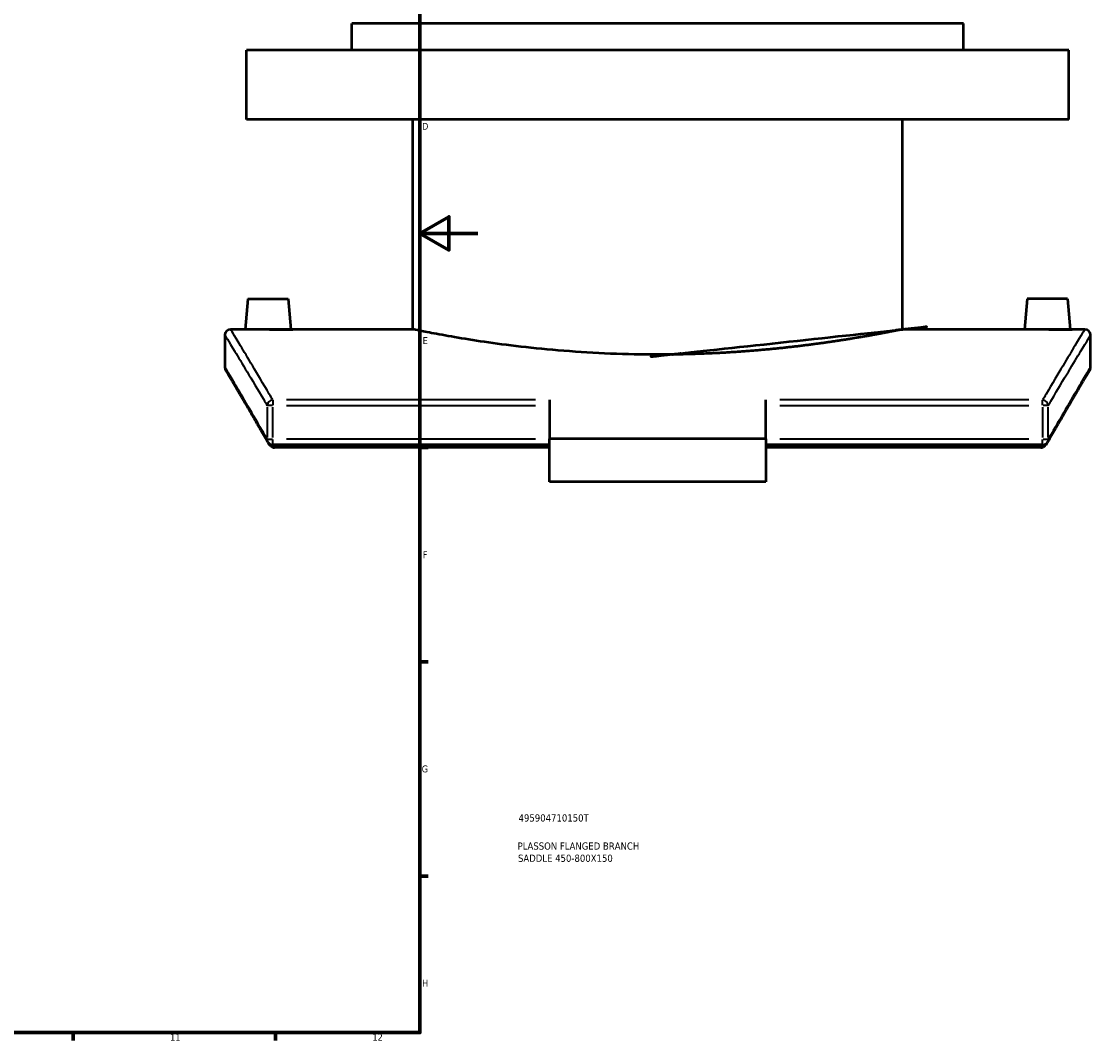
# Model space of a CAD drawing. Header units: millimetres. Extents: x -519 to 1053, y -190 to 828.
# Tile 6 of 10: x 683 to 1053, y 17 to 370. Entities that reach past the tile are written whole.
import ezdxf

# ---------------------------------------------------------------- set-up
doc = ezdxf.new("R2010")
doc.units = ezdxf.units.MM
for name, color, linetype, lineweight in [('Border (ANSI)', 7, 'Continuous', 70), ('Title (ISO)', 7, 'Continuous', 50), ('Visible (ANSI)', 7, 'Continuous', 50), ('Visible Narrow (ANSI)', 7, 'Continuous', 35)]:
    doc.layers.add(name, color=color, linetype=linetype, lineweight=lineweight)
doc.styles.add('Note Text (ANSI)', font='tahoma.ttf')
doc.styles.add('Note Text (ISO)', font='tahoma.ttf')

# ---------------------------------------------------------------- blocks, each defined once
blk = doc.blocks.new('Borders Default Border')
at = {"layer": 'Border (ANSI)'}
for p, q in [((820.999984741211, 222.7499961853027), (823.7999725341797, 222.7499961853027)), ((820.999984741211, 148.5000038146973), (823.7999725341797, 148.5000038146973)), ((820.999984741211, 74.25000190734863), (823.7999725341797, 74.25000190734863)), ((700.8333587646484, 20), (700.8333587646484, 17.20000028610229)), ((770.9166717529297, 20), (770.9166717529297, 17.20000028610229))]:
    blk.add_line(p, q, dxfattribs=at)
at = {"layer": 'Border (ANSI)', "flags": 128}
for points in [[(20, 20), (20, 574.000015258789), (820.999984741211, 574.000015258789), (820.999984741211, 20), (20, 20)], [(840.9999847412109, 297.0000076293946), (820.999984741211, 297.0000076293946), (830.9999847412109, 302.773494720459), (830.9999847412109, 291.2265014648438), (820.999984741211, 297.0000076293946)]]:
    blk.add_lwpolyline(points, dxfattribs=at)
at = {"layer": 'Border (ANSI)', "color": 5, "true_color": 0x0000ff, "char_height": 2.399999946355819, "attachment_point": 7, "style": 'Note Text (ANSI)'}
for s, insert in [('D', (821.7207137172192, 332.9250000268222)), ('E', (821.9142307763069, 258.6750000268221)), ('F', (821.9793846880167, 184.4250000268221)), ('G', (821.6038174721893, 110.1283225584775)), ('H', (821.7255759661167, 35.92500002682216)), ('11', (734.4330685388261, 17.20000005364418)), ('12', (804.5164018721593, 17.20000005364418))]:
    blk.add_mtext(s, dxfattribs=dict(at, insert=insert))
blk = doc.blocks.new('Title Blocks ISO')
at = {"layer": 'Title (ISO)', "color": 232, "true_color": 0xca0064, "style": 'Note Text (ISO)'}
for tag, p in [('PART_NUMBER_001', (34.15585882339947, 73.1366234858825)), ('DESCRIPTION_001', (33.83688029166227, 63.39776635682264)), ('DESCRIPTION_002', (33.96112475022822, 59.17401441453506))]:
    blk.add_attdef(tag, p, '', height=2.5, dxfattribs=at)

msp = doc.modelspace()

# ---------------------------------------------------------------- linework, layer by layer
at = {"layer": 'Visible (ANSI)'}
for p, q in [((1009.376421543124, 369.7348524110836), (797.3764215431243, 369.7348524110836)), ((797.3764215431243, 360.5348524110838), (797.3764215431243, 369.7348524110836)), ((1009.376421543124, 360.5348524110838), (1009.376421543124, 369.7348524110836)), ((1045.876421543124, 360.5348524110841), (760.876421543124, 360.5348524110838)), ((760.876421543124, 336.5348524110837), (760.876421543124, 360.5348524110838)), ((1045.876421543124, 336.5348524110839), (1045.876421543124, 360.5348524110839)), ((1045.876421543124, 336.5348524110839), (760.876421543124, 336.5348524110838)), ((818.5764215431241, 263.7348524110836), (818.5764215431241, 336.5348524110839)), ((988.1764215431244, 263.7348524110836), (988.1764215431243, 336.5348524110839)), ((761.3764215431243, 274.3348524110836), (760.4490417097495, 263.7348524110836)), ((761.3764215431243, 274.3348524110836), (775.3764215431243, 274.3348524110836)), ((775.3764215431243, 274.3348524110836), (776.3038013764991, 263.7348524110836)), ((1031.376421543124, 274.3348524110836), (1030.449041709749, 263.7348524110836)), ((1045.376421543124, 274.3348524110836), (1031.376421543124, 274.3348524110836)), ((1045.376421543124, 274.3348524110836), (1046.303801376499, 263.7348524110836)), ((760.4490417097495, 263.7348524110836), (755.3764215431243, 263.7348524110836)), ((818.5764215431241, 263.7348524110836), (776.3038013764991, 263.7348524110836)), ((1030.449041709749, 263.7348524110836), (988.1764215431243, 263.7348524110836)), ((1051.376421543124, 263.7348524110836), (1046.303801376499, 263.7348524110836)), ((753.3764215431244, 261.7348524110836), (753.3764215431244, 250.7348524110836)), ((1053.376421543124, 250.7348524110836), (1053.376421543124, 261.7348524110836)), ((865.8764215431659, 239.2541558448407), (865.8764215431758, 225.8415183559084)), ((940.8764215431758, 225.8415183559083), (940.8764215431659, 239.2541558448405)), ((865.8764215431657, 223.66181814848), (769.9956258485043, 223.66181814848)), ((865.8764215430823, 222.7762104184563), (770.5744258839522, 222.7762104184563)), ((940.8764215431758, 225.8415183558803), (865.8764215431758, 225.8415183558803)), ((865.8764215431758, 210.8415183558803), (865.8764215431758, 225.8415183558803)), ((940.8764215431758, 225.8415183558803), (940.8764215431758, 210.8415183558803)), ((1036.757217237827, 223.66181814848), (940.8764215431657, 223.66181814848)), ((1036.178417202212, 222.7762104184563), (940.8764215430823, 222.7762104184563)), ((940.8764215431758, 210.8415183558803), (865.8764215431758, 210.8415183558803))]:
    msp.add_line(p, q, dxfattribs=at)
for centre, start, end in [((755.3764215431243, 261.7348524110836), 90, 180), ((1051.376421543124, 261.7348524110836), 0, 90), ((755.3764215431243, 250.7348524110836), 180, 210.7661223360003), ((1051.376421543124, 250.7348524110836), 329.2338776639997, 0), ((769.9956258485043, 225.6618181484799), 209.7064855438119, 270), ((1036.757217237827, 225.6618181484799), 270, 330.2935144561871)]:
    msp.add_arc(centre, 2, start, end, dxfattribs=at)
for points, knots in [([(768.3764215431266, 263.6590037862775), (767.380504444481, 263.6590037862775), (766.3183184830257, 263.6629649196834), (764.3646722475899, 263.6772782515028), (763.4732078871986, 263.6874246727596), (762.0659143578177, 263.7064717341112), (761.4562058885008, 263.7166078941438), (760.6477712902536, 263.7309004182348), (760.4490417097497, 263.7348524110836), (760.4490417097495, 263.7348524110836)], [0, 0, 0, 0, 0.2987751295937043, 0.2987751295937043, 0.5975502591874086, 0.5975502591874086, 0.8962684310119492, 0.8962684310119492, 1.19498660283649, 1.19498660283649, 1.19498660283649, 1.19498660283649]), ([(776.3038013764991, 263.7348524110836), (776.3038013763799, 263.7348524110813), (776.1050717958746, 263.7309004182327), (775.2966371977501, 263.7166078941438), (774.6869287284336, 263.7064717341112), (773.2796351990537, 263.6874246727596), (772.3881708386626, 263.6772782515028), (770.4345246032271, 263.6629649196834), (769.3723386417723, 263.6590037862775), (768.3764215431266, 263.6590037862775)], [3.584959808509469, 3.584959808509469, 3.584959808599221, 3.584959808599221, 3.88367798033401, 3.88367798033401, 4.18239615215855, 4.18239615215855, 4.481171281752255, 4.481171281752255, 4.779946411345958, 4.779946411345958, 4.779946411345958, 4.779946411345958]), ([(903.3764215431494, 254.9785723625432), (898.0362070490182, 254.9785723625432), (892.5185723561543, 255.0867171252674), (881.5525344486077, 255.5274618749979), (876.1040163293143, 255.8597222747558), (865.6621977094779, 256.6922495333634), (860.6602930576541, 257.1923664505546), (851.4140618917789, 258.2625803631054), (847.1698993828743, 258.8315793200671), (839.6578633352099, 259.9284912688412), (836.1308400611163, 260.4951388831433), (829.9094262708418, 261.5568051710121), (827.2146141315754, 262.0507823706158), (822.8828192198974, 262.8708892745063), (821.2423928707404, 263.1969689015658), (819.0889379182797, 263.6290886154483), (818.5764215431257, 263.7348524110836), (818.5764215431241, 263.7348524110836)], [0, 0, 0, 0, 1.602064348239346, 1.602064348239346, 3.204128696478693, 3.204128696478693, 4.806193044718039, 4.806193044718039, 6.408257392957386, 6.408257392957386, 8.01022376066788, 8.01022376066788, 9.612190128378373, 9.612190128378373, 11.21415649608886, 11.21415649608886, 12.81612286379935, 12.81612286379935, 12.81612286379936, 12.81612286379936]), ([(988.1764215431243, 263.7348524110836), (988.176421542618, 263.7348524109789), (987.6639051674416, 263.6290886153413), (985.5104502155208, 263.1969689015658), (983.8700238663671, 262.8708892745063), (979.5382289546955, 262.0507823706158), (976.8434168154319, 261.5568051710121), (970.622003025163, 260.4951388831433), (967.094979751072, 259.9284912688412), (959.582943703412, 258.8315793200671), (955.3387811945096, 258.2625803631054), (946.0925500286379, 257.1923664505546), (941.0906453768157, 256.6922495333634), (930.6488267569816, 255.8597222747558), (925.2003086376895, 255.5274618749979), (914.2342707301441, 255.0867171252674), (908.7166360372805, 254.9785723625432), (903.3764215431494, 254.9785723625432)], [38.44836859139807, 38.44836859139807, 38.44836859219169, 38.44836859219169, 40.05033495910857, 40.05033495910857, 41.65230132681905, 41.65230132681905, 43.25426769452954, 43.25426769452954, 44.85623406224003, 44.85623406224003, 46.45829841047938, 46.45829841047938, 48.06036275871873, 48.06036275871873, 49.66242710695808, 49.66242710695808, 51.26449145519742, 51.26449145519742, 51.26449145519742, 51.26449145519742]), ([(1038.376421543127, 263.6590037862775), (1037.380504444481, 263.6590037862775), (1036.318318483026, 263.6629649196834), (1034.36467224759, 263.6772782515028), (1033.473207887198, 263.6874246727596), (1032.065914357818, 263.7064717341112), (1031.456205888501, 263.7166078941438), (1030.647771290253, 263.7309004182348), (1030.44904170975, 263.7348524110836), (1030.449041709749, 263.7348524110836)], [2.38997320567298, 2.38997320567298, 2.38997320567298, 2.38997320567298, 2.688748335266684, 2.688748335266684, 2.987523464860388, 2.987523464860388, 3.286241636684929, 3.286241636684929, 3.58495980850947, 3.58495980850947, 3.58495980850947, 3.58495980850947]), ([(1046.303801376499, 263.7348524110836), (1046.30380137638, 263.7348524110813), (1046.105071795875, 263.7309004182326), (1045.29663719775, 263.7166078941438), (1044.686928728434, 263.7064717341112), (1043.279635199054, 263.6874246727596), (1042.388170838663, 263.6772782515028), (1040.434524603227, 263.6629649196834), (1039.372338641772, 263.6590037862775), (1038.376421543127, 263.6590037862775)], [5.97493301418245, 5.97493301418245, 5.974933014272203, 5.974933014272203, 6.273651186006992, 6.273651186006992, 6.572369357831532, 6.572369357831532, 6.871144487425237, 6.871144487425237, 7.16991961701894, 7.16991961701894, 7.16991961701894, 7.16991961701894]), ([(768.2584749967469, 224.6707041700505), (767.3277268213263, 226.3020503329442), (766.4354795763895, 227.8587763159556), (764.7322157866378, 230.8195135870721), (763.9211809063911, 232.2235572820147), (762.3842037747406, 234.8757458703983), (761.6582643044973, 236.1238863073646), (760.2951345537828, 238.4610815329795), (759.6579469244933, 239.5501322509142), (758.4756477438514, 241.5661612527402), (757.9305385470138, 242.4931360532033), (756.9353177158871, 244.1823405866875), (756.4852079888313, 244.9445676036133), (755.6824376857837, 246.3020117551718), (755.3297784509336, 246.8972270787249), (754.7238416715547, 247.9188592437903), (754.4705648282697, 248.3452752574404), (754.0647754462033, 249.0280362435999), (753.9122629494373, 249.2843813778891), (753.7088237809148, 249.6262540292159), (753.6578965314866, 249.7117826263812), (753.6578965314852, 249.7117826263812)], [3.721051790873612, 3.721051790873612, 3.721051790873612, 3.721051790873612, 5.158052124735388, 5.158052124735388, 6.595052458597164, 6.595052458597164, 8.032052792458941, 8.032052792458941, 9.469053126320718, 9.469053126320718, 10.90605346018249, 10.90605346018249, 12.34305379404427, 12.34305379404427, 13.78005412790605, 13.78005412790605, 15.21705446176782, 15.21705446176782, 16.65405479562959, 16.65405479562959, 18.09105512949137, 18.09105512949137, 18.09105512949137, 18.09105512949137]), ([(1053.094946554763, 249.7117826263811), (1053.094946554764, 249.7117826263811), (1053.044019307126, 249.626254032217), (1052.840580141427, 249.2843813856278), (1052.688067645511, 249.0280362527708), (1052.282278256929, 248.3452752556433), (1052.029001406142, 247.9188592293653), (1051.423064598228, 246.897227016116), (1051.070405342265, 246.3020116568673), (1050.267634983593, 244.9445674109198), (1049.817525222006, 244.1823403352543), (1048.82230431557, 242.4931356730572), (1048.277195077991, 241.5661608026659), (1047.094895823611, 239.5501316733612), (1046.457708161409, 238.461080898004), (1045.09457837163, 236.1238856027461), (1044.368638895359, 234.8757451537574), (1042.831661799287, 232.2235566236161), (1042.020626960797, 230.819512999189), (1040.317363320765, 227.8587759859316), (1039.425116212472, 226.3020502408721), (1038.494368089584, 224.6707041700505)], [15.38623921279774, 15.38623921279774, 15.38623921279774, 15.38623921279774, 16.82323952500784, 16.82323952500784, 18.26023983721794, 18.26023983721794, 19.69724014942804, 19.69724014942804, 21.13424046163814, 21.13424046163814, 22.57124077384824, 22.57124077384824, 24.00824108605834, 24.00824108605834, 25.44524139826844, 25.44524139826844, 26.88224171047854, 26.88224171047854, 28.31924202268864, 28.31924202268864, 29.75624233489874, 29.75624233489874, 29.75624233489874, 29.75624233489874]), ([(769.995625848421, 222.8621565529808), (769.823827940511, 222.9136739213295), (769.6624314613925, 222.9930461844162), (769.2960035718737, 223.2300579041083), (769.1049984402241, 223.4081977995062), (768.8003229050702, 223.7629803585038), (768.6690259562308, 223.9505161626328), (768.5524524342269, 224.1550829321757)], [-0.4311245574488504, -0.4311245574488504, -0.4311245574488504, -0.4311245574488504, -0.3668283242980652, -0.3668283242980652, -0.271616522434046, -0.271616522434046, -0.1871285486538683, -0.1871285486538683, -0.1871285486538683, -0.1871285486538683]), ([(769.995625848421, 222.8621565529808), (770.0528711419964, 222.8449902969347), (770.1108545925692, 222.8302778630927), (770.3026942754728, 222.7904745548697), (770.4383491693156, 222.7762104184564), (770.5744258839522, 222.7762104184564)], [0.2934025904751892, 0.2934025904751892, 0.2934025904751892, 0.2934025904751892, 0.3113637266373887, 0.3113637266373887, 0.3522251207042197, 0.3522251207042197, 0.3522251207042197, 0.3522251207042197]), ([(1038.200390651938, 224.1550829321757), (1038.083817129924, 223.9505161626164), (1037.952520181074, 223.7629803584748), (1037.647844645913, 223.4081977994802), (1037.456839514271, 223.2300579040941), (1037.090411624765, 222.9930461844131), (1036.92901514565, 222.9136739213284), (1036.757217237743, 222.8621565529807)], [-0.2041899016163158, -0.2041899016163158, -0.2041899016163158, -0.2041899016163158, -0.133485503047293, -0.133485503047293, -0.0538067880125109, -0.0538067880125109, 0, 0, 0, 0])]:
    msp.add_open_spline(points, degree=3, knots=knots, dxfattribs=at)
for points in [[(768.2584751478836, 224.6707042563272), (768.3560662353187, 224.4996536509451), (768.4540790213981, 224.3277853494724), (768.5525107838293, 224.155101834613)], [(1036.178417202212, 222.7762104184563), (1036.374776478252, 222.7762104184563), (1036.569547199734, 222.8058795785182), (1036.757217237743, 222.8621565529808)], [(1038.200332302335, 224.155101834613), (1038.29876406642, 224.3277853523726), (1038.396776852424, 224.4996536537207), (1038.49436793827, 224.6707042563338)]]:
    msp.add_open_spline(points, degree=3, dxfattribs=at)
at = {"layer": 'Visible Narrow (ANSI)'}
for p, q in [((769.8594976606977, 237.3721351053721), (768.0716348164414, 237.3721351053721)), ((769.9956258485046, 239.2091774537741), (769.9956258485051, 237.4946188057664)), ((861.082381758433, 239.2541558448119), (774.7896656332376, 239.2541558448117)), ((774.7896656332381, 237.3721351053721), (861.0823817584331, 237.3721351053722)), ((1031.963177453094, 239.2541558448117), (945.6704613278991, 239.2541558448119)), ((945.6704613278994, 237.3721351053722), (1031.963177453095, 237.3721351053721)), ((1036.757217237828, 237.4946188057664), (1036.757217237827, 239.2091774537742)), ((1038.68120826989, 237.3721351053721), (1036.893345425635, 237.3721351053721)), ((768.0389247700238, 236.7866192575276), (768.0389247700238, 226.2473339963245)), ((769.9956258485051, 226.2473339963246), (769.9956258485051, 236.7866192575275)), ((1036.757217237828, 236.7866192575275), (1036.757217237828, 226.2473339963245)), ((1038.713918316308, 226.2473339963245), (1038.713918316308, 236.7866192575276)), ((768.0716348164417, 225.6618181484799), (769.8594976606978, 225.6618181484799)), ((769.9956258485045, 223.6679834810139), (769.9956258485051, 225.5048999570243)), ((861.0823817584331, 225.66181814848), (774.7896656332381, 225.66181814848)), ((1031.963177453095, 225.6618181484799), (945.6704613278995, 225.66181814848)), ((1036.757217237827, 223.6679834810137), (1036.757217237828, 225.5048999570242)), ((1036.893345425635, 225.6618181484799), (1038.68120826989, 225.6618181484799))]:
    msp.add_line(p, q, dxfattribs=at)
for centre, major_axis, ratio, start_param, end_param in [((769.9956258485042, 237.3721351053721), (-1.723845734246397, -1.014078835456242), 0.9229037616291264, 4.290039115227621, 5.640678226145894), ((1036.757217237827, 237.3721351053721), (-1.723845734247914, 1.014078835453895), 0.922903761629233, 3.784099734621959, 5.134738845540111), ((769.9956258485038, 225.6618181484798), (-1.73715085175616, -0.9911139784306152), 0.9197134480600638, 5.755702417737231, 6.255423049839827), ((1036.757217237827, 225.6618181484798), (1.737150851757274, -0.9911139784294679), 0.9197134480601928, 0.0277622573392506, 0.527482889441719)]:
    msp.add_ellipse(centre, major_axis=major_axis, ratio=ratio, start_param=start_param, end_param=end_param, dxfattribs=at)
for points, knots in [([(769.9956258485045, 239.2541558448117), (769.5898486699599, 239.9472820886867), (769.1914121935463, 240.6266629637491), (764.4969558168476, 248.6182766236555), (761.1132740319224, 254.2520698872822), (756.5510531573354, 261.8131086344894), (755.3764215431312, 263.7348524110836), (755.3764215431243, 263.7348524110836)], [-29.69957562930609, -29.69957562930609, -29.69957562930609, -29.69957562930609, -29.07604795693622, -29.07604795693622, -22.21098585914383, -22.21098585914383, -15.34591877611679, -15.34591877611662, -15.34591877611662, -15.34591877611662]), ([(1051.376421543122, 263.7348524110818), (1051.376421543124, 263.7348524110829), (1051.376421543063, 263.7348524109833), (1051.376421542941, 263.7348524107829), (1051.376404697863, 263.734824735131), (1050.20158627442, 261.812776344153), (1045.638692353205, 254.2506116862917), (1042.254526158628, 248.6159997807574), (1037.560109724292, 240.6244102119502), (1037.162321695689, 239.9461329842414), (1036.757217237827, 239.2541558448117)], [-18.37452334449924, -18.37452334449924, -18.37452334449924, -18.37452334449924, -18.37447364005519, -18.37447364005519, -18.37447364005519, -11.50891466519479, -11.50891466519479, -4.643360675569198, -4.643360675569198, -4.020866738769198, -4.020866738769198, -4.020866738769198, -4.020866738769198]), ([(753.3764215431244, 261.7348524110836), (753.3764215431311, 261.7348524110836), (754.5545321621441, 259.8223700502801), (759.1302653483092, 252.2977700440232), (762.5239688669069, 246.6911275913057), (767.2323292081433, 238.73802773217), (767.6319672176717, 238.0618846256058), (768.0389247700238, 237.3721351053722)], [15.34591877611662, 15.34591877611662, 15.34591877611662, 15.34591877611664, 22.21098585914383, 22.21098585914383, 29.07604795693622, 29.07604795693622, 29.69957562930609, 29.69957562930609, 29.69957562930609, 29.69957562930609]), ([(1038.713918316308, 237.3721351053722), (1039.120201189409, 238.0607411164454), (1039.51918879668, 238.7357858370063), (1044.227509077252, 246.6888617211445), (1047.621698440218, 252.2963188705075), (1052.198106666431, 259.822039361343), (1053.37640464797, 261.734824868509), (1053.376421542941, 261.7348524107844), (1053.376421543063, 261.7348524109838), (1053.376421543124, 261.7348524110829), (1053.376421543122, 261.7348524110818)], [4.020866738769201, 4.020866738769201, 4.020866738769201, 4.020866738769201, 4.643360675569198, 4.643360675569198, 11.50891466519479, 11.50891466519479, 18.37447364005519, 18.37447364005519, 18.37447364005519, 18.37452334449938, 18.37452334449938, 18.37452334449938, 18.37452334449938]), ([(768.0389247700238, 225.6618181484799), (767.4481728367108, 226.6941865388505), (766.8727214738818, 227.696957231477), (762.1679881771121, 235.8748731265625), (758.9066719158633, 241.4136691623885), (754.5090352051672, 248.8462865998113), (753.376421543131, 250.7348524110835), (753.3764215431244, 250.7348524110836)], [3.721051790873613, 3.721051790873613, 3.721051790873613, 3.721051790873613, 4.629325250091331, 4.629325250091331, 11.3601876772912, 11.3601876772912, 18.09105512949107, 18.09105512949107, 18.09105512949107, 18.09105512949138]), ([(1053.376421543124, 250.7348524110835), (1053.376421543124, 250.7348524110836), (1053.376421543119, 250.7348524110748), (1053.376421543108, 250.7348524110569), (1053.37641665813, 250.7348442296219), (1052.243642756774, 248.8460122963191), (1047.845411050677, 241.4123796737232), (1044.583661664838, 235.8728369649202), (1039.878944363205, 227.694905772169), (1039.304065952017, 226.6931304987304), (1038.713918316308, 225.6618181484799)], [15.38623921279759, 15.38623921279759, 15.38623921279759, 15.38623921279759, 15.38625387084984, 15.38625387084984, 15.38625387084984, 22.11757844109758, 22.11757844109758, 28.84889798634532, 28.84889798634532, 29.75624233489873, 29.75624233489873, 29.75624233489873, 29.75624233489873])]:
    msp.add_open_spline(points, degree=3, knots=knots, dxfattribs=at)
for points in [[(770.5744258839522, 222.7762104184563), (770.4040999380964, 223.0738012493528), (770.2350048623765, 223.3690044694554), (770.0671526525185, 223.6618099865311)], [(1036.685690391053, 223.6618099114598), (1036.517838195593, 223.3690044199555), (1036.348743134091, 223.0738012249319), (1036.178417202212, 222.7762104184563)]]:
    msp.add_open_spline(points, degree=3, dxfattribs=at)

# ---------------------------------------------------------------- block references
msp.add_blockref('Borders Default Border', (0, 0))
msp.add_blockref('Title Blocks ISO', (821, 20)).add_auto_attribs({'PART_NUMBER_001': '495904710150T', 'DESCRIPTION_001': 'PLASSON FLANGED BRANCH', 'DESCRIPTION_002': 'SADDLE 450-800X150'})

doc.saveas('drawing.dxf')
